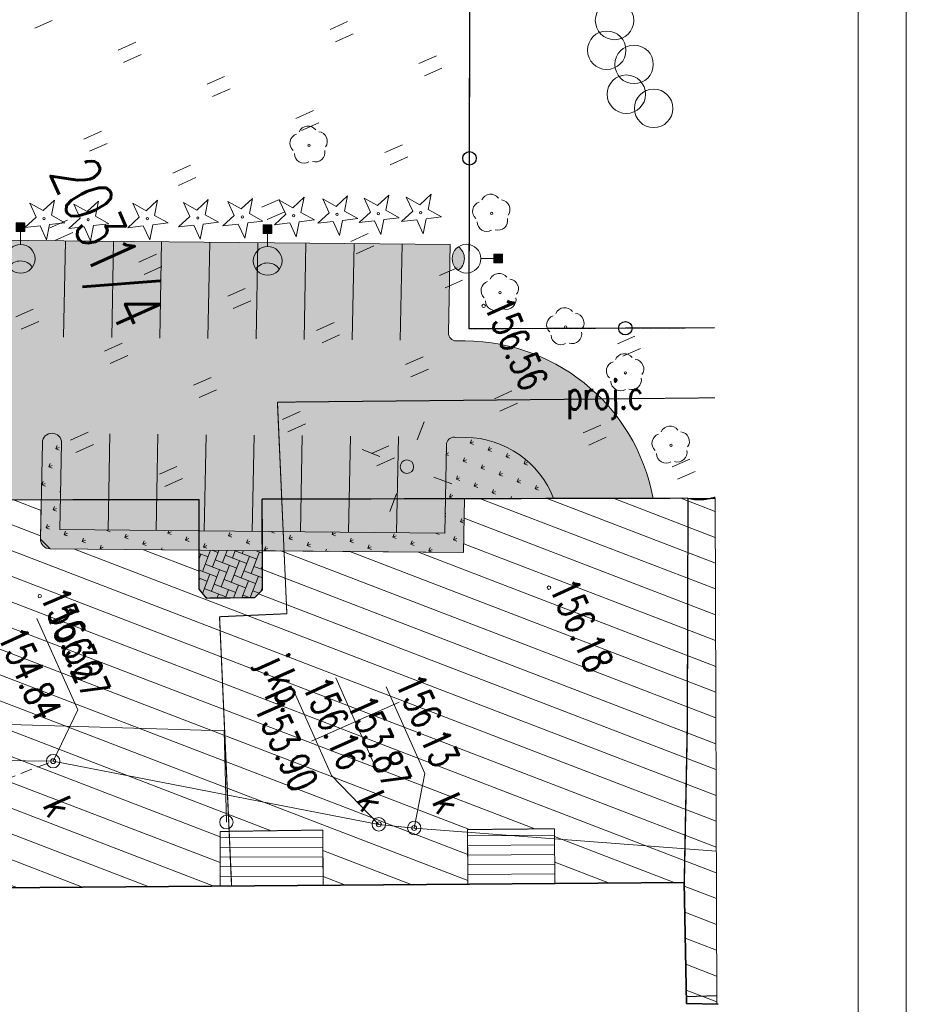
# Model space of a CAD drawing. Header units: metres. Extents: x 8472212 to 8494180, y 5728195 to 5779639.
# Tile 105 of 106: x 8485849 to 8490458, y 5765903 to 5771018. Entities that reach past the tile are written whole.
import ezdxf
from ezdxf.enums import TextEntityAlignment as Align

# ---------------------------------------------------------------- set-up
doc = ezdxf.new("R2010")
doc.units = ezdxf.units.M
doc.header["$MEASUREMENT"] = 0
for name, pattern in [('1', [0]), ('2_BUBS05', [2.0999999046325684, 1.399999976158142, -0.6999999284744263]), ('2_KTJZ01', [4, 3, -1]), ('2_KTKR01', [0]), ('2_KTPL01', [4, 3, -1]), ('2_PTTU', [2.0999999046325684, 1.399999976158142, -0.6999999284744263]), ('3_1', [0]), ('3_EGBB01', [0]), ('3_EGBS10', [0]), ('3_EGBS10G', [0]), ('4_1', [0]), ('4_SUPC_01', [0]), ('4_SUPC_P_01', [3, 2, -1]), ('4_SUPK_01', [0]), ('UKRYTE2', [0.1875, 0.125, -0.0625])]:
    doc.linetypes.add(name, pattern=pattern)
doc.layers.get('0').update_dxf_attribs({"color": 250, "linetype": 'CONTINUOUS'})
for name, color, linetype, lineweight in [('!opisy', 255, 'CONTINUOUS', 9), ('0A_MJ_tabelka', 252, 'CONTINUOUS', 5), ('0A_NIEwidoczne', 222, 'CONTINUOUS', 0), ('BUBS_L_4', 7, '2_BUBS05', 18), ('EGBB_L_1', 7, '3_EGBB01', 35), ('EGBE_L_3', 7, '3_EGBS10', 18), ('KRZYZE_L_0', 7, '1', 18), ('KTJZ_E_T_0', 7, 'CONTINUOUS', 15), ('KTJZ_L_0', 7, '2_KTJZ01', 18), ('KTKR_L_0', 7, '2_KTKR01', 25), ('KTOK_L_4', 7, 'CONTINUOUS', 25), ('KTPL_L_0', 7, '2_KTPL01', 18), ('Numery_dzialek', 7, 'CONTINUOUS', 18), ('OBOP_T_1', 3, 'CONTINUOUS', 18), ('PTTU_L_2', 7, '2_PTTU', 18), ('RTPW_T_1', 7, 'CONTINUOUS', 15), ('SUPC_L_1', 200, '4_SUPC_01', 18), ('SUPK_L_0', 34, '4_SUPK_01', 18), ('SUPP_E_T_1', 200, 'CONTINUOUS', 15), ('SUPP_L_1', 7, '4_SUPC_P_01', 18), ('SUTK_T_0', 7, 'CONTINUOUS', 18), ('SUUK_E_T_9', 34, 'CONTINUOUS', 15)]:
    doc.layers.add(name, color=color, linetype=linetype, lineweight=lineweight)
for name, color, linetype, lineweight, true_color in [('!slupy oswietleniowe', 20, 'CONTINUOUS', 15, 0xff2e2e), ('000 krawęznikwysoki', 5, 'CONTINUOUS', 9, 0x080cec), ('000 krawężnikwpuszczony', 4, 'CONTINUOUS', 9, 0x09f3f4), ('000 NAWIERZCHNIA ISTNIEJĄCA', 40, 'CONTINUOUS', 9, 0xffda14), ('000 PZT DROGI NOWA NAWIERZCHNIA Z KOSTKI', 26, 'CONTINUOUS', 9, 0x8a2200), ('000 PZT TERENY ZIELONE PLANOWANE TRAWNIKI', 106, 'CONTINUOUS', 9, 0x008a22), ('000 PZT TRASA PRZYŁACZA SANIT', 16, 'UKRYTE2', 20, 0x67000d)]:
    doc.layers.add(name, color=color, linetype=linetype, lineweight=lineweight, true_color=true_color)
doc.styles.get("Standard").update_dxf_attribs({"font": 'Simplex.SHX', "width": 0.75})
pattern_1 = [(339, (-196420.7576033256, 11198758.33080201), (51.67793504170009, 23.00849907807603), [119.9999999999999, -39.99999999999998]), (68.99999999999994, (-196383.4143862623, 11198743.99608403), (51.67793504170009, 23.00849907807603), [120, -40])]

# ---------------------------------------------------------------- blocks, each defined once
blk = doc.blocks.new('asdawqddasdasd')
at = {"color": 252, "linetype": 'Continuous', "true_color": 0x939592}
for p, q in [((8439126.832972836, 5733328.054935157), (8439101.165022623, 5733403.838724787)), ((8439101.165022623, 5733403.838724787), (8439166.474955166, 5733357.616413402)), ((8439166.474955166, 5733357.616413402), (8439230.611495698, 5733405.445471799)), ((8439230.611495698, 5733405.445471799), (8439206.8369735, 5733329.048318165)), ((8439062.689765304, 5733280.22587676), (8439126.832972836, 5733328.054935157)), ((8439206.8369735, 5733329.048318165), (8439272.146906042, 5733282.826006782)), ((8439142.693765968, 5733281.219259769), (8439062.689765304, 5733280.22587676)), ((8439168.361716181, 5733205.43547014), (8439142.693765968, 5733281.219259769)), ((8439192.142905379, 5733281.832623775), (8439168.361716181, 5733205.43547014)), ((8439272.146906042, 5733282.826006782), (8439192.142905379, 5733281.832623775)), ((8439041.359836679, 5733125.618559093), (8439015.691886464, 5733201.402348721)), ((8439015.691886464, 5733201.402348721), (8439081.00181901, 5733155.180037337)), ((8439081.00181901, 5733155.180037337), (8439145.138359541, 5733203.009095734)), ((8439145.138359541, 5733203.009095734), (8439121.363837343, 5733126.6119421)), ((8438977.216629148, 5733077.789500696), (8439041.359836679, 5733125.618559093)), ((8439121.363837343, 5733126.6119421), (8439186.673769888, 5733080.389630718)), ((8439057.220629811, 5733078.782883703), (8438977.216629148, 5733077.789500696)), ((8439082.888580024, 5733002.999094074), (8439057.220629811, 5733078.782883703)), ((8439106.669769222, 5733079.396247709), (8439082.888580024, 5733002.999094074)), ((8439186.673769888, 5733080.389630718), (8439106.669769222, 5733079.396247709)), ((8438958.135992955, 5732927.680769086), (8438932.468042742, 5733003.464558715)), ((8438932.468042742, 5733003.464558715), (8438997.777975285, 5732957.242247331)), ((8438997.777975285, 5732957.242247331), (8439061.914515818, 5733005.071305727)), ((8439061.914515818, 5733005.071305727), (8439038.13999362, 5732928.674152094)), ((8438893.992785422, 5732879.85171069), (8438958.135992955, 5732927.680769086)), ((8439038.13999362, 5732928.674152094), (8439103.449926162, 5732882.451840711)), ((8440237.040000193, 5732819.789999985), (8440166.330000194, 5732890.499999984)), ((8440449.180000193, 5732819.789999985), (8440519.890000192, 5732890.499999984)), ((8438973.99678609, 5732880.845093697), (8438893.992785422, 5732879.85171069)), ((8438999.6647363, 5732805.061304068), (8438973.99678609, 5732880.845093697)), ((8439023.445925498, 5732881.458457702), (8438999.6647363, 5732805.061304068)), ((8439103.449926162, 5732882.451840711), (8439023.445925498, 5732881.458457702)), ((8438872.66285665, 5732718.496513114), (8438846.994906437, 5732794.280302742)), ((8438846.994906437, 5732794.280302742), (8438912.30483898, 5732748.057991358)), ((8438912.30483898, 5732748.057991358), (8438976.441379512, 5732795.887049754)), ((8438976.441379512, 5732795.887049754), (8438952.666857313, 5732719.489896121)), ((8438808.519649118, 5732670.667454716), (8438872.66285665, 5732718.496513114)), ((8438952.666857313, 5732719.489896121), (8439017.976789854, 5732673.267584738)), ((8438888.52364978, 5732671.660837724), (8438808.519649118, 5732670.667454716)), ((8438914.191599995, 5732595.877048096), (8438888.52364978, 5732671.660837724)), ((8438937.972789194, 5732672.27420173), (8438914.191599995, 5732595.877048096)), ((8439017.976789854, 5732673.267584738), (8438937.972789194, 5732672.27420173)), ((8440237.040000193, 5732607.649999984), (8440166.330000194, 5732536.939999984)), ((8440449.180000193, 5732607.649999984), (8440519.890000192, 5732536.939999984)), ((8438769.285346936, 5732471.794049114), (8438743.617396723, 5732547.577838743)), ((8438743.617396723, 5732547.577838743), (8438808.927329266, 5732501.355527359)), ((8438808.927329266, 5732501.355527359), (8438873.063869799, 5732549.184585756)), ((8438873.063869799, 5732549.184585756), (8438849.2893476, 5732472.787432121)), ((8438705.142139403, 5732423.964990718), (8438769.285346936, 5732471.794049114)), ((8438785.14614007, 5732424.958373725), (8438705.142139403, 5732423.964990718)), ((8438810.814090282, 5732349.174584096), (8438785.14614007, 5732424.958373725)), ((8438834.595279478, 5732425.571737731), (8438810.814090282, 5732349.174584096)), ((8438914.599280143, 5732426.565120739), (8438834.595279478, 5732425.571737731)), ((8438849.2893476, 5732472.787432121), (8438914.599280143, 5732426.565120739)), ((8438680.933114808, 5732258.74100995), (8438655.265164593, 5732334.52479958)), ((8438655.265164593, 5732334.52479958), (8438720.575097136, 5732288.302488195)), ((8438720.575097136, 5732288.302488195), (8438784.711637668, 5732336.131546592)), ((8438784.711637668, 5732336.131546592), (8438760.937115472, 5732259.734392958)), ((8438616.789907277, 5732210.911951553), (8438680.933114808, 5732258.74100995)), ((8438760.937115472, 5732259.734392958), (8438826.247048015, 5732213.512081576)), ((8438696.79390794, 5732211.905334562), (8438616.789907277, 5732210.911951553)), ((8438722.461858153, 5732136.121544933), (8438696.79390794, 5732211.905334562)), ((8438746.243047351, 5732212.518698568), (8438722.461858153, 5732136.121544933)), ((8438826.247048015, 5732213.512081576), (8438746.243047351, 5732212.518698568)), ((8438577.285690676, 5732016.897019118), (8438551.617740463, 5732092.680808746)), ((8438551.617740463, 5732092.680808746), (8438616.927673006, 5732046.458497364)), ((8438616.927673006, 5732046.458497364), (8438681.064213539, 5732094.28755576)), ((8438681.064213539, 5732094.28755576), (8438657.28969134, 5732017.890402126)), ((8438513.142483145, 5731969.067960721), (8438577.285690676, 5732016.897019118)), ((8438657.28969134, 5732017.890402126), (8438722.599623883, 5731971.668090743)), ((8438593.146483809, 5731970.061343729), (8438513.142483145, 5731969.067960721)), ((8438618.814434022, 5731894.277554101), (8438593.146483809, 5731970.061343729)), ((8438642.59562322, 5731970.674707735), (8438618.814434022, 5731894.277554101)), ((8438722.599623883, 5731971.668090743), (8438642.59562322, 5731970.674707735)), ((8438456.363694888, 5731734.745696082), (8438430.695744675, 5731810.529485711)), ((8438430.695744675, 5731810.529485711), (8438496.00567722, 5731764.307174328)), ((8438496.00567722, 5731764.307174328), (8438560.14221775, 5731812.136232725)), ((8438560.14221775, 5731812.136232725), (8438536.367695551, 5731735.739079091)), ((8438392.220487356, 5731686.916637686), (8438456.363694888, 5731734.745696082)), ((8438536.367695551, 5731735.739079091), (8438601.677628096, 5731689.516767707)), ((8438472.22448802, 5731687.910020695), (8438392.220487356, 5731686.916637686)), ((8438497.892438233, 5731612.126231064), (8438472.22448802, 5731687.910020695)), ((8438521.67362743, 5731688.523384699), (8438497.892438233, 5731612.126231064)), ((8438601.677628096, 5731689.516767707), (8438521.67362743, 5731688.523384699)), ((8438358.474460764, 5731527.450847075), (8438332.806510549, 5731603.234636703)), ((8438332.806510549, 5731603.234636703), (8438398.116443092, 5731557.012325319)), ((8438398.116443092, 5731557.012325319), (8438462.252983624, 5731604.841383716)), ((8438462.252983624, 5731604.841383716), (8438438.478461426, 5731528.444230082)), ((8438294.33125323, 5731479.621788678), (8438358.474460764, 5731527.450847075)), ((8438438.478461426, 5731528.444230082), (8438503.788393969, 5731482.2219187)), ((8438374.335253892, 5731480.615171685), (8438294.33125323, 5731479.621788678)), ((8438400.003204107, 5731404.831382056), (8438374.335253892, 5731480.615171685)), ((8438423.784393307, 5731481.228535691), (8438400.003204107, 5731404.831382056)), ((8438503.788393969, 5731482.2219187), (8438423.784393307, 5731481.228535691))]:
    blk.add_line(p, q, dxfattribs=at)
for centre, radius in [((8438664.064546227, 5734642.486666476), 100), ((8438914.064546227, 5734642.486666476), 100), ((8439164.064546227, 5734642.486666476), 100), ((8438789.064546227, 5734542.486666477), 100), ((8439039.064546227, 5734542.486666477), 100), ((8439742.110000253, 5733417.719999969), 9), ((8439166.994981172, 5733315.554310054), 6.0003000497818), ((8441217.110000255, 5733132.720000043), 9.00000000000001), ((8439081.521845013, 5733113.117933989), 6.0003000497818), ((8438610.110000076, 5732927.720000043), 6.0003000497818), ((8438998.29800129, 5732915.180143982), 6.0003000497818), ((8440343.110000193, 5732713.719999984), 35), ((8438912.824864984, 5732705.99588801), 6.0003000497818), ((8438809.44735527, 5732459.29342401), 6.0003000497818), ((8438721.095123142, 5732246.240384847), 6.0003000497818), ((8442073.071381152, 5731984.953906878), 34.99999940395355), ((8438617.44769901, 5732004.396394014), 6.0003000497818), ((8442073.071371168, 5731984.953912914), 12.5), ((8441980.978910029, 5731824.793087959), 34.99999940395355), ((8441980.978910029, 5731824.793079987), 12.5), ((8438496.525703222, 5731722.245070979), 6.0003000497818), ((8438398.636469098, 5731514.950221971), 6.0003000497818), ((8441648.075729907, 5731105.630297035), 34.99999940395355), ((8440181.110000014, 5730696.720000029), 9.00000000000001), ((8440992.326196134, 5730411.954445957), 34.99999940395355), ((8440992.326203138, 5730411.954453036), 12.5)]:
    blk.add_circle(centre, radius, dxfattribs=at)
for centre, radius, start, end in [((8438562.553154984, 5732943.173092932), 50.00250041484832, 102.1444654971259, 221.8600234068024), ((8438610.110000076, 5732977.730010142), 50.00250041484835, 30.14012428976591, 149.8598757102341), ((8438657.666845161, 5732943.173092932), 50.00250041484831, 318.1399765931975, 77.85553450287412), ((8438580.721309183, 5732887.266842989), 50.00250041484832, 174.1481822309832, 293.85422842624), ((8438639.498690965, 5732887.266842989), 50.00250041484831, 246.14577157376, 5.851817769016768)]:
    blk.add_arc(centre, radius, start, end, dxfattribs=at)
at = {"layer": 'BUBS_L_4', "color": 252, "linetype": '2_BUBS05', "true_color": 0x939592, "transparency": 33554559}
for p, q in [((8440334.71014344, 5734468.194523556), (8439820.109999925, 5733300.720000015)), ((8439820.109999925, 5733300.720000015), (8437395.109999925, 5734386.720000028))]:
    blk.add_line(p, q, dxfattribs=at)
at = {"layer": 'EGBB_L_1', "color": 252, "linetype": '3_EGBB01', "true_color": 0x939592, "transparency": 33554559}
for p, q in [((8442901.36345312, 5733151.566247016), (8441452.240100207, 5729825.949124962)), ((8443480.995363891, 5732908.007560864), (8442901.36345312, 5733151.566247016)), ((8443552.639325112, 5733056.295667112), (8443480.995363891, 5732908.007560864))]:
    blk.add_line(p, q, dxfattribs=at)
at = {"layer": 'EGBE_L_3', "color": 252, "linetype": '3_EGBS10', "true_color": 0x939592, "transparency": 33554559}
for p, q in [((8442193.156067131, 5732234.875114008), (8442373.024174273, 5732649.35379517)), ((8442373.024174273, 5732649.35379517), (8442633.13766718, 5732536.010458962)), ((8442633.13766718, 5732536.010458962), (8442452.648322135, 5732121.802479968)), ((8441889.100763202, 5731546.171080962), (8441678.889687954, 5731055.678572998)), ((8442151.917305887, 5731431.649903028), (8441889.100763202, 5731546.171080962)), ((8441938.123410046, 5730941.010761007), (8442151.917305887, 5731431.649903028))]:
    blk.add_line(p, q, dxfattribs=at)
at = {"layer": 'EGBE_L_3', "color": 252, "linetype": '3_1', "true_color": 0x939592, "transparency": 33554559}
for p, q in [((8442223.461594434, 5732221.669610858), (8442403.950939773, 5732635.877589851)), ((8442269.298940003, 5732201.696184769), (8442449.788285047, 5732615.904163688)), ((8442315.136285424, 5732181.722758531), (8442495.625630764, 5732595.930737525)), ((8442360.973630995, 5732161.749332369), (8442541.462976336, 5732575.957311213)), ((8442406.810976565, 5732141.77590628), (8442587.300321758, 5732555.983885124)), ((8442452.648322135, 5732121.802479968), (8442452.648322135, 5732121.802479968)), ((8441709.49177578, 5731042.14223829), (8441925.437076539, 5731530.337688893)), ((8441755.218102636, 5731021.915942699), (8441971.27512157, 5731510.363957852)), ((8441800.944429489, 5731001.689647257), (8442017.113166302, 5731490.390227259)), ((8441846.670756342, 5730981.46335204), (8442062.951210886, 5731470.416496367)), ((8441892.397083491, 5730961.237056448), (8442108.78925562, 5731450.442765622)), ((8441938.123410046, 5730941.010761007), (8441938.123410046, 5730941.010761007))]:
    blk.add_line(p, q, dxfattribs=at)
at = {"layer": 'EGBE_L_3', "color": 252, "linetype": '3_EGBS10G', "true_color": 0x939592, "transparency": 33554559}
for p, q in [((8442452.648322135, 5732121.802479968), (8442193.156067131, 5732234.875114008)), ((8441678.889687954, 5731055.678572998), (8441938.123410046, 5730941.010761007))]:
    blk.add_line(p, q, dxfattribs=at)
at = {"layer": 'KRZYZE_L_0', "color": 252, "linetype": '1', "true_color": 0x939592, "transparency": 33554559}
for p, q in [((8441444.110000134, 5731679.719999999), (8441444.110000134, 5732179.719999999)), ((8441194.110000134, 5731929.719999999), (8441694.110000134, 5731929.719999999))]:
    blk.add_line(p, q, dxfattribs=at)
at = {"layer": 'KTJZ_L_0', "color": 252, "linetype": '2_KTJZ01', "true_color": 0x939592, "transparency": 33554559}
for p, q in [((8441087.109999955, 5733981.719999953), (8440191.602264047, 5731958.24523595)), ((8441087.109999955, 5733981.719999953), (8442167.11000025, 5733495.720000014)), ((8442167.11000025, 5733495.720000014), (8442901.36345312, 5733151.566247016)), ((8442901.36345312, 5733151.566247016), (8442633.13766718, 5732536.010458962)), ((8442373.024174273, 5732649.35379517), (8442193.156067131, 5732234.875114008)), ((8442633.13766718, 5732536.010458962), (8442373.024174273, 5732649.35379517)), ((8442193.156067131, 5732234.875114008), (8442452.648322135, 5732121.802479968)), ((8442452.648322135, 5732121.802479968), (8442151.917305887, 5731431.649903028)), ((8440622.110000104, 5731767.719999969), (8440191.602264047, 5731958.24523595)), ((8440642.110000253, 5731714.719999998), (8440622.110000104, 5731767.719999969)), ((8440542.110000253, 5731483.719999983), (8440642.110000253, 5731714.719999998)), ((8439261.110000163, 5729855.719999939), (8440058.468861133, 5731657.419156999)), ((8440487.109999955, 5731467.719999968), (8440058.468861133, 5731657.419156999)), ((8441889.100763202, 5731546.171080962), (8441678.889687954, 5731055.678572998)), ((8442151.917305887, 5731431.649903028), (8441889.100763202, 5731546.171080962)), ((8440487.109999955, 5731467.719999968), (8440542.110000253, 5731483.719999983)), ((8441678.889687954, 5731055.678572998), (8441938.123410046, 5730941.010761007)), ((8441938.123410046, 5730941.010761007), (8441452.240100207, 5729825.949124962))]:
    blk.add_line(p, q, dxfattribs=at)
at = {"layer": 'KTKR_L_0', "color": 252, "linetype": '2_KTKR01', "true_color": 0x939592, "transparency": 33554559}
for p, q in [((8441134.110000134, 5734086.720000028), (8441144.321891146, 5734110.739397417)), ((8441087.109999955, 5733981.719999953), (8440191.602264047, 5731958.24523595)), ((8441087.109999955, 5733981.719999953), (8442167.11000025, 5733495.720000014)), ((8442167.11000025, 5733495.720000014), (8442901.36345312, 5733151.566247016)), ((8443508.901678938, 5733066.743718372), (8443449.235533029, 5732921.352898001)), ((8440622.110000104, 5731767.719999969), (8440191.602264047, 5731958.24523595)), ((8440642.110000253, 5731714.719999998), (8440622.110000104, 5731767.719999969)), ((8440542.110000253, 5731483.719999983), (8440642.110000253, 5731714.719999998)), ((8439261.110000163, 5729855.719999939), (8440058.468861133, 5731657.419156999)), ((8440487.109999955, 5731467.719999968), (8440058.468861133, 5731657.419156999)), ((8440487.109999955, 5731467.719999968), (8440542.110000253, 5731483.719999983))]:
    blk.add_line(p, q, dxfattribs=at)
for centre, radius, start, end in [((8440148.81186515, 5734278.986360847), 1003.881849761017, 348.9583278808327, 350.4904978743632), ((8437396.283856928, 5735696.823131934), 4069.861959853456, 335.0760103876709, 336.6955925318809)]:
    blk.add_arc(centre, radius, start, end, dxfattribs=at)
at = {"layer": 'KTOK_L_4', "color": 252, "true_color": 0x939592, "transparency": 33554559}
for p, q in [((8440334.71014342, 5734468.194523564), (8440147.610000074, 5734043.720000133)), ((8439011.776666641, 5733662.719999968), (8438203.44333336, 5734024.719999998)), ((8440147.610000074, 5734043.720000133), (8439820.109999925, 5733300.720000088)), ((8439820.109999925, 5733300.720000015), (8439011.776666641, 5733662.719999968))]:
    blk.add_line(p, q, dxfattribs=at)
for centre in [(8440147.610000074, 5734043.720000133), (8439011.776666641, 5733662.719999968)]:
    blk.add_circle(centre, 34.99999999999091, dxfattribs=at)
at = {"layer": 'KTPL_L_0', "color": 252, "linetype": '2_KTPL01', "true_color": 0x939592, "transparency": 33554559}
blk.add_line((8441134.110000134, 5734086.720000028), (8441144.321891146, 5734110.739397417), dxfattribs=at)
blk.add_arc((8440148.811874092, 5734278.986360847), 1003.881840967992, 348.9583277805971, 350.4904977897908, dxfattribs=at)
at = {"layer": 'PTTU_L_2', "color": 252, "linetype": '2_PTTU', "true_color": 0x939592, "transparency": 33554559}
for p, q in [((8439820.109999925, 5733300.720000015), (8440334.71014344, 5734468.194523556)), ((8437395.109999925, 5734386.720000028), (8439820.109999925, 5733300.720000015))]:
    blk.add_line(p, q, dxfattribs=at)
at = {"layer": 'PTTU_L_2', "color": 252, "linetype": 'Continuous', "true_color": 0x939592}
for p, q in [((8440205.110000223, 5733972.719999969), (8440205.110000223, 5734072.71999997)), ((8440275.110000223, 5733972.719999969), (8440275.110000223, 5734072.71999997)), ((8440905.110000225, 5733972.719999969), (8440905.110000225, 5734072.71999997)), ((8440975.110000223, 5733972.719999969), (8440975.110000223, 5734072.71999997)), ((8438455.110000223, 5733622.719999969), (8438455.110000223, 5733722.719999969)), ((8438525.110000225, 5733622.719999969), (8438525.110000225, 5733722.719999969)), ((8440555.110000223, 5733622.719999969), (8440555.110000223, 5733722.719999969)), ((8440625.110000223, 5733622.719999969), (8440625.110000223, 5733722.719999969)), ((8438105.110000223, 5733272.719999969), (8438105.110000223, 5733372.719999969)), ((8438175.110000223, 5733272.719999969), (8438175.110000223, 5733372.719999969)), ((8438805.110000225, 5733272.719999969), (8438805.110000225, 5733372.719999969)), ((8438875.110000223, 5733272.719999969), (8438875.110000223, 5733372.719999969)), ((8439505.110000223, 5733272.719999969), (8439505.110000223, 5733372.719999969)), ((8439575.110000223, 5733272.719999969), (8439575.110000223, 5733372.719999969)), ((8440205.110000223, 5733272.719999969), (8440205.110000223, 5733372.719999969)), ((8440275.110000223, 5733272.719999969), (8440275.110000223, 5733372.719999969)), ((8438455.110000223, 5732922.719999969), (8438455.110000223, 5733022.719999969)), ((8438525.110000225, 5732922.719999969), (8438525.110000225, 5733022.719999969)), ((8439155.110000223, 5732922.719999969), (8439155.110000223, 5733022.719999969)), ((8439225.110000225, 5732922.719999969), (8439225.110000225, 5733022.719999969)), ((8439855.110000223, 5732922.719999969), (8439855.110000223, 5733022.719999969)), ((8439925.110000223, 5732922.719999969), (8439925.110000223, 5733022.719999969)), ((8438105.110000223, 5732572.719999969), (8438105.110000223, 5732672.719999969)), ((8438175.110000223, 5732572.719999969), (8438175.110000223, 5732672.719999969)), ((8438805.110000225, 5732572.719999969), (8438805.110000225, 5732672.719999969)), ((8438875.110000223, 5732572.719999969), (8438875.110000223, 5732672.719999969)), ((8439505.110000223, 5732572.719999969), (8439505.110000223, 5732672.719999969)), ((8439575.110000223, 5732572.719999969), (8439575.110000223, 5732672.719999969)), ((8440205.110000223, 5732572.719999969), (8440205.110000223, 5732672.719999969)), ((8440275.110000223, 5732572.719999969), (8440275.110000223, 5732672.719999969)), ((8437755.110000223, 5732222.719999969), (8437755.110000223, 5732322.719999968)), ((8437825.110000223, 5732222.719999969), (8437825.110000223, 5732322.719999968)), ((8438455.110000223, 5732222.719999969), (8438455.110000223, 5732322.719999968)), ((8438525.110000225, 5732222.719999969), (8438525.110000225, 5732322.719999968)), ((8439155.110000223, 5732222.719999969), (8439155.110000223, 5732322.719999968)), ((8439225.110000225, 5732222.719999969), (8439225.110000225, 5732322.719999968)), ((8439855.110000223, 5732222.719999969), (8439855.110000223, 5732322.719999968)), ((8439925.110000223, 5732222.719999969), (8439925.110000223, 5732322.719999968)), ((8437475.110000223, 5731872.719999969), (8437475.110000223, 5731972.719999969)), ((8438105.110000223, 5731872.719999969), (8438105.110000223, 5731972.719999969)), ((8438175.110000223, 5731872.719999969), (8438175.110000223, 5731972.719999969)), ((8438805.110000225, 5731872.719999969), (8438805.110000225, 5731972.719999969)), ((8438875.110000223, 5731872.719999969), (8438875.110000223, 5731972.719999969)), ((8439505.110000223, 5731872.719999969), (8439505.110000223, 5731972.719999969)), ((8439575.110000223, 5731872.719999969), (8439575.110000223, 5731972.719999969)), ((8438455.110000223, 5731522.719999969), (8438455.110000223, 5731622.719999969)), ((8438525.110000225, 5731522.719999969), (8438525.110000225, 5731622.719999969)), ((8439155.110000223, 5731522.719999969), (8439155.110000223, 5731622.719999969)), ((8439225.110000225, 5731522.719999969), (8439225.110000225, 5731622.719999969)), ((8439855.110000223, 5731522.719999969), (8439855.110000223, 5731622.719999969)), ((8439925.110000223, 5731522.719999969), (8439925.110000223, 5731622.719999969)), ((8438805.110000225, 5731172.719999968), (8438805.110000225, 5731272.719999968)), ((8438875.110000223, 5731172.719999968), (8438875.110000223, 5731272.719999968)), ((8439505.110000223, 5731172.719999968), (8439505.110000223, 5731272.719999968)), ((8439575.110000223, 5731172.719999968), (8439575.110000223, 5731272.719999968))]:
    blk.add_line(p, q, dxfattribs=at)
at = {"layer": 'PTTU_L_2', "color": 252, "linetype": '2_KTJZ01', "true_color": 0x939592, "transparency": 33554559}
for p, q in [((8441087.109999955, 5733981.719999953), (8440191.602264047, 5731958.24523595)), ((8440622.110000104, 5731767.719999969), (8440191.602264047, 5731958.24523595)), ((8440642.110000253, 5731714.719999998), (8440622.110000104, 5731767.719999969)), ((8440542.110000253, 5731483.719999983), (8440642.110000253, 5731714.719999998)), ((8439261.110000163, 5729855.719999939), (8440058.468861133, 5731657.419156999)), ((8440487.109999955, 5731467.719999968), (8440058.468861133, 5731657.419156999)), ((8440487.109999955, 5731467.719999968), (8440542.110000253, 5731483.719999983))]:
    blk.add_line(p, q, dxfattribs=at)
for centre, radius, start, end in [((8440148.811874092, 5734278.986360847), 1003.881840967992, 348.9583277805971, 350.4904977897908), ((8440938.143898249, 5734111.419112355), 197.5164785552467, 318.9551515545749, 352.8164513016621)]:
    blk.add_arc(centre, radius, start, end, dxfattribs=at)
at = {"layer": 'SUPC_L_1', "color": 252, "linetype": '4_SUPC_01', "true_color": 0x939592, "transparency": 33554559}
for p, q in [((8439240.97610116, 5727188.326917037), (8441209.656869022, 5731288.173103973)), ((8441209.656869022, 5731288.173103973), (8441648.075729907, 5731105.630297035))]:
    blk.add_line(p, q, dxfattribs=at)
at = {"layer": 'SUPC_L_1', "color": 252, "linetype": '4_1', "true_color": 0x939592, "transparency": 33554559}
for p, q in [((8441209.656869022, 5731288.173103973), (8439240.97610116, 5727188.326917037)), ((8441648.075729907, 5731105.630297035), (8441209.656869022, 5731288.173103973))]:
    blk.add_line(p, q, dxfattribs=at)
at = {"layer": 'SUPK_L_0', "color": 252, "linetype": '4_SUPK_01', "true_color": 0x939592, "transparency": 33554559}
for p, q in [((8442821.46628236, 5733370.256244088), (8442073.071381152, 5731984.953906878)), ((8442073.071381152, 5731984.953906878), (8441980.978910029, 5731824.793087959)), ((8441980.978910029, 5731824.793087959), (8440992.326196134, 5730411.954445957)), ((8440992.326196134, 5730411.954445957), (8440492.564381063, 5729321.959973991))]:
    blk.add_line(p, q, dxfattribs=at)
at = {"layer": 'SUPK_L_0', "color": 252, "linetype": '4_1', "true_color": 0x939592, "transparency": 33554559}
for p, q in [((8442821.46628236, 5733370.256244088), (8442073.071381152, 5731984.953906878)), ((8442073.071381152, 5731984.953906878), (8441980.978910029, 5731824.793087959)), ((8441980.978910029, 5731824.793087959), (8440992.326196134, 5730411.954445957)), ((8440992.326196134, 5730411.954445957), (8440492.564381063, 5729321.959973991))]:
    blk.add_line(p, q, dxfattribs=at)
at = {"layer": 'SUPP_L_1', "color": 252, "linetype": '4_SUPC_P_01', "true_color": 0x939592, "transparency": 33554559}
for p, q in [((8439762.890137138, 5732235.047234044), (8440667.112471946, 5734321.434157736)), ((8440786.820401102, 5731833.093488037), (8439762.890137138, 5732235.047234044)), ((8440658.92602712, 5731507.297494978), (8440786.820401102, 5731833.093488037)), ((8441962.109999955, 5730995.720000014), (8440658.92602712, 5731507.297494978))]:
    blk.add_line(p, q, dxfattribs=at)
at = {"layer": 'SUPP_L_1', "color": 252, "linetype": '4_1', "true_color": 0x939592, "transparency": 33554559}
for p, q in [((8439762.890137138, 5732235.047234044), (8440667.112471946, 5734321.434157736)), ((8440786.820401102, 5731833.093488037), (8439762.890137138, 5732235.047234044)), ((8440658.92602712, 5731507.297494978), (8440786.820401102, 5731833.093488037)), ((8441962.109999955, 5730995.720000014), (8440658.92602712, 5731507.297494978))]:
    blk.add_line(p, q, dxfattribs=at)
at = {"layer": 'SUTK_T_0', "color": 252, "linetype": 'Continuous', "true_color": 0x939592, "transparency": 33554559}
for p, q in [((8441343.514471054, 5732151.100559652), (8441837.510290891, 5732150.324592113)), ((8442073.071373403, 5731984.953908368), (8441837.510290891, 5732150.324592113)), ((8441980.978909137, 5731824.793084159), (8441648.79704997, 5731702.953370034)), ((8441160.229152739, 5731702.953370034), (8441648.79704997, 5731702.953370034)), ((8440280.297036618, 5730636.307963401), (8440801.434341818, 5730637.672127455)), ((8440992.326199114, 5730411.954453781), (8440801.434341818, 5730637.672127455))]:
    blk.add_line(p, q, dxfattribs=at)
at = {"layer": 'KTJZ_E_T_0', "color": 252, "true_color": 0x939592, "transparency": 33554559, "width": 0.7}
blk.add_text('j.kp.', height=150, rotation=0.3580831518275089, dxfattribs=at).set_placement((8441108.31045732, 5731655.973980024), align=Align.MIDDLE)
at = {"layer": 'Numery_dzialek', "color": 252, "true_color": 0x939592, "transparency": 33554559, "width": 0.7}
blk.add_text('2031/4', height=250, dxfattribs=at).set_placement((8438646.084494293, 5731743.770144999), align=Align.MIDDLE)
at = {"layer": 'RTPW_T_1', "color": 252, "true_color": 0x939592, "transparency": 33554559, "width": 0.7}
blk.add_text('156.56', height=150, dxfattribs=at).set_placement((8439742.110000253, 5733417.719999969))
for s, rotation, p in [('156.18', 359.9390865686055, (8441217.110000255, 5733132.720000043)), ('156.36', 359.4916216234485, (8440181.110000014, 5730696.720000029))]:
    blk.add_text(s, height=150, rotation=rotation, dxfattribs=at).set_placement(p)
at = {"layer": 'SUPP_E_T_1', "color": 252, "true_color": 0x939592, "transparency": 33554559, "width": 0.7}
blk.add_text('proj.c', height=150, rotation=66.56848896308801, dxfattribs=at).set_placement((8440439.73269105, 5733796.781997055), align=Align.MIDDLE)
at = {"layer": 'SUTK_T_0', "color": 252, "true_color": 0x939592, "transparency": 33554559, "width": 0.7}
for s, rotation, p in [('156.13', 359.9100000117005, (8441343.828630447, 5732351.100312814)), ('153.87', 359.9100000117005, (8441343.39666143, 5732076.100652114)), ('156.27', 0.1499809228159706, (8440279.773505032, 5730836.307278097)), ('154.84', 0.1499809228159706, (8440280.493360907, 5730561.308220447))]:
    blk.add_text(s, height=150, rotation=rotation, dxfattribs=at).set_placement(p, align=Align.TOP_LEFT)
for s, p in [('156.16', (8441160.229152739, 5731902.953370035)), ('153.90', (8441160.229152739, 5731627.953370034))]:
    blk.add_text(s, height=150, dxfattribs=at).set_placement(p, align=Align.TOP_LEFT)
at = {"layer": 'SUUK_E_T_9', "color": 252, "true_color": 0x939592, "transparency": 33554559, "width": 0.7}
for p in [(8441986.694298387, 5732273.084375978), (8441815.367543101, 5731919.009084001), (8441179.694422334, 5730418.013603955)]:
    blk.add_text('k', height=150, dxfattribs=at).set_placement(p, align=Align.TOP_LEFT)
blk = doc.blocks.new('2_OBOP02_01')
at = {"color": 92, "linetype": 'Continuous', "true_color": 0x0fbc0c}
blk.add_circle((-1.09139e-11, 0), 0.060003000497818, dxfattribs=at)
for centre, radius, start, end in [((-0.4755684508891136, 0.1545309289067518), 0.5000250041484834, 102.1444654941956, 221.8600234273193), ((-1.81899e-11, 0.5001001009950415), 0.5000250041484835, 30.14012429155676, 149.8598757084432), ((0.4755684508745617, 0.1545309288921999), 0.5000250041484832, 318.1399765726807, 77.85553450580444), ((-0.2938869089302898, -0.4045315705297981), 0.5000250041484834, 174.148182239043, 293.8542284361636), ((0.2938869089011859, -0.40453157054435), 0.5000250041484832, 246.1457715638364, 5.851817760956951)]:
    blk.add_arc(centre, radius, start, end, dxfattribs=at)
blk = doc.blocks.new('asdadasd')
at = {"layer": '!slupy oswietleniowe', "lineweight": 5}
for points in [[(6452674.724887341, 5720909.942920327), (6452669.198668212, 5720867.41918552), (6452626.439865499, 5720872.975953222), (6452631.9660846, 5720915.499688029)], [(6452629.658388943, 5720725.508015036), (6452646.485400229, 5720720.899151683), (6452661.299917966, 5720712.645434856), (6452673.69062528, 5720701.180872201), (6452682.961098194, 5720687.276748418), (6452669.696809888, 5720676.192487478), (6452654.288710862, 5720668.685669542), (6452637.604122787, 5720665.096740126), (6452620.590262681, 5720665.587985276), (6452604.215435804, 5720670.103448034), (6452589.411833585, 5720678.359876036), (6452577.020587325, 5720689.851936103), (6452567.73965034, 5720703.854415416), (6452580.966721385, 5720714.855540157), (6452596.366593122, 5720722.335065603), (6452613.060726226, 5720725.914999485), (6452621.595691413, 5720726.178612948)]]:
    blk.add_hatch(color=256, dxfattribs=at).paths.add_polyline_path(points, flags=0)
for p, q in [((6452632.098892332, 5720915.601949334), (6452669.065859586, 5720867.316927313)), ((6452647.752862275, 5720870.146440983), (6452639.264321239, 5720806.207449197))]:
    blk.add_line(p, q, dxfattribs=at)
at = {"layer": '!slupy oswietleniowe', "lineweight": 5, "flags": 128}
blk.add_lwpolyline([(6452674.724886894, 5720909.942921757), (6452631.966084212, 5720915.499689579), (6452626.439865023, 5720872.975954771), (6452669.198667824, 5720867.419187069), (6452674.724886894, 5720909.942921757), (6452626.439865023, 5720872.975954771)], dxfattribs=at)
at = {"layer": '!slupy oswietleniowe', "lineweight": 5}
blk.add_circle((6452631.128440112, 5720735.725466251), 70.95000000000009, dxfattribs=at)
blk.add_arc((6452619.530318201, 5720655.113857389), 71.11902314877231, 26.88751428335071, 136.7316439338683, dxfattribs=at)

msp = doc.modelspace()

# ---------------------------------------------------------------- hatches: boundary and pattern name
at = {"layer": '000 NAWIERZCHNIA ISTNIEJĄCA', "linetype": 'Continuous'}
h = msp.add_hatch(dxfattribs=at)
h.set_pattern_fill('ANSI31', color=256, scale=999.9999999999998, angle=-66.00000000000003)
h.set_pattern_definition([(339, (-196420.7576033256, 11198758.33080201), (44.7959936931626, 116.6975533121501), [])])
h.paths.add_polyline_path([(8489464.300611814, 5768531.653541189), (8489142.094442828, 5768531.038513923), (8488624.918454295, 5768529.885251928), (8488161.94027105, 5768528.852846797), (8488156.553640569, 5768249.051146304), (8487110.99043398, 5768258.754812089), (8487111.443172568, 5768055.725997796), (8487071.159996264, 5768015.898046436), (8486819.457331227, 5768013.296427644), (8486782.4700884, 5768057.033641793), (8486782.013457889, 5768261.807982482), (8486007.037829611, 5768269.000378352), (8485957.511112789, 5768319.960626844), (8485961.438155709, 5768523.945899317), (8484811.175686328, 5768521.380904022), (8484783.918702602, 5767105.551363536), (8485573.828425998, 5767107.346269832), (8485674.05539654, 5767007.573756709), (8485675.191540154, 5766507.575048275), (8486891.477579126, 5766517.234983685), (8486890.791984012, 5766800.696374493), (8487424.379733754, 5766808.160277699), (8487426.656550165, 5766521.485459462), (8488179.460625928, 5766527.464347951), (8488177.212608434, 5766810.513102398), (8488629.016674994, 5766814.779077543), (8488631.27007397, 5766531.052689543), (8489302.705523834, 5766536.385336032), (8489315.961130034, 5765907.800994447), (8489472.460786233, 5765902.918172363)])
at = {"layer": '000 PZT DROGI NOWA NAWIERZCHNIA Z KOSTKI', "linetype": 'Continuous', "transparency": 33554508}
h = msp.add_hatch(color=256, dxfattribs=at)
h.dxf.hatch_style = 1
edge = h.paths.add_edge_path()
edge.add_line((8481124.080313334, 5769189.107573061), (8481126.367753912, 5768689.110736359))
edge.add_line((8481126.367753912, 5768689.110736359), (8483995.44693976, 5768702.238584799))
edge.add_arc((8483999.1081313, 5767902.246962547), 799.9999999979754, -1.1004084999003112, 90.26221444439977, ccw=False)
edge.add_line((8484798.960591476, 5767886.883305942), (8484811.175686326, 5768521.380904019))
edge.add_line((8484811.175686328, 5768521.380904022), (8485961.438155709, 5768523.945899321))
edge.add_line((8485961.438155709, 5768523.945899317), (8485967.145249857, 5768820.393679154))
edge.add_arc((8486017.135984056, 5768819.431133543), 50.00000000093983, -1.1024954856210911, 178.8969358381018, ccw=False)
edge.add_line((8486067.126727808, 5768818.469084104), (8486058.464630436, 5768368.527402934))
edge.add_line((8486058.464630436, 5768368.527402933), (8488058.477877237, 5768349.965674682))
edge.add_line((8488058.477877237, 5768349.965674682), (8488067.332450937, 5768809.905294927))
edge.add_arc((8488107.325040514, 5768809.13537358), 39.99999999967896, 88.8971007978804, 178.8971007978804, ccw=False)
edge.add_line((8488108.094961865, 5768849.127963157), (8488174.541736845, 5768847.848756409))
edge.add_arc((8488161.761840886, 5768351.798881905), 496.2144735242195, 21.032037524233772, 88.5241964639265, ccw=False)
edge.add_line((8488624.918454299, 5768529.885251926), (8489142.094442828, 5768531.038513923))
edge.add_arc((8488157.851357, 5768348.635433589), 1001.002165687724, 10.49912241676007, 92.25907233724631)
edge.add_line((8488118.39381825, 5769348.859627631), (8488117.531558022, 5769348.880204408))
edge.add_arc((8488118.48583707, 5769388.868819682), 39.99999999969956, 178.8971007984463, 268.63296625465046, ccw=False)
edge.add_line((8488078.49324749, 5769389.63874103), (8488087.351362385, 5769849.76230415))
edge.add_line((8488087.351362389, 5769849.762304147), (8485337.333148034, 5769875.284680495))
edge.add_line((8485337.333148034, 5769875.284680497), (8485327.708652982, 5769375.352470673))
edge.add_line((8485327.70865298, 5769375.352470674), (8484607.70388413, 5769382.034692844))
edge.add_line((8484607.70388413, 5769382.034692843), (8484607.115472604, 5769351.470401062))
edge.add_arc((8484457.14326169, 5769354.357606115), 149.9999999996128, -89.73787878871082, -1.1028992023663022, ccw=False)
edge.add_line((8484457.829491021, 5769204.359175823), (8481124.08031334, 5769189.107572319))
edge = h.paths.add_edge_path()
edge.add_line((8481124.080056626, 5769189.107571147), (8481126.36775391, 5768689.110736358))
edge.add_line((8481126.367753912, 5768689.110736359), (8480739.813297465, 5768686.230180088))
edge.add_arc((8480731.946550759, 5768321.002329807), 365.3125625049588, 88.76608068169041, 159.1433398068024)
edge.add_line((8480390.571440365, 5768451.065015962), (8480388.512052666, 5769416.064587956))
edge.add_arc((8480719.310256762, 5769538.570918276), 352.753813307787, 200.3213817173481, 272.7260537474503)
edge.add_line((8480736.0874626, 5769186.21629837), (8481124.080313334, 5769189.107573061))
at = {"layer": '000 PZT DROGI NOWA NAWIERZCHNIA Z KOSTKI', "linetype": 'Continuous'}
h = msp.add_hatch(dxfattribs=at)
h.set_pattern_fill('AR-HBONE', color=256, scale=9.999999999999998, angle=-66.00000000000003)
h.set_pattern_definition(pattern_1)
edge = h.paths.add_edge_path()
edge.add_line((8481124.080313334, 5769189.107573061), (8481126.367753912, 5768689.110736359))
edge.add_line((8481126.367753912, 5768689.110736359), (8483995.44693976, 5768702.238584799))
edge.add_arc((8483999.1081313, 5767902.246962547), 799.9999999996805, -1.100408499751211, 90.26221444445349, ccw=False)
edge.add_line((8484798.960591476, 5767886.883305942), (8484811.175686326, 5768521.380904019))
edge.add_line((8484811.175686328, 5768521.380904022), (8485961.438155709, 5768523.945899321))
edge.add_line((8485961.438155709, 5768523.945899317), (8485967.145249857, 5768820.393679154))
edge.add_arc((8486017.135984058, 5768819.431133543), 50.0000000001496, -1.10249548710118, 178.8969358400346, ccw=False)
edge.add_line((8486067.126727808, 5768818.469084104), (8486058.464630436, 5768368.527402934))
edge.add_line((8486058.464630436, 5768368.527402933), (8488058.477877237, 5768349.965674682))
edge.add_line((8488058.477877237, 5768349.965674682), (8488067.332450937, 5768809.905294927))
edge.add_arc((8488107.325040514, 5768809.13537358), 39.99999999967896, 88.8971007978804, 178.8971007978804, ccw=False)
edge.add_line((8488108.094961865, 5768849.127963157), (8488174.541736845, 5768847.848756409))
edge.add_arc((8488161.761840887, 5768351.798881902), 496.2144735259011, 21.03203752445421, 88.52419646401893, ccw=False)
edge.add_line((8488624.918454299, 5768529.885251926), (8489142.094442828, 5768531.038513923))
edge.add_arc((8488157.851357, 5768348.635433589), 1001.002165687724, 10.49912241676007, 92.25907233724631)
edge.add_line((8488118.39381825, 5769348.859627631), (8488117.531558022, 5769348.880204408))
edge.add_arc((8488118.48583707, 5769388.868819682), 40.00000000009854, 178.8971007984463, 268.63296625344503, ccw=False)
edge.add_line((8488078.49324749, 5769389.63874103), (8488087.351362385, 5769849.76230415))
edge.add_line((8488087.351362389, 5769849.762304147), (8485337.333148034, 5769875.284680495))
edge.add_line((8485337.333148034, 5769875.284680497), (8485327.708652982, 5769375.352470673))
edge.add_line((8485327.70865298, 5769375.352470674), (8484607.70388413, 5769382.034692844))
edge.add_line((8484607.70388413, 5769382.034692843), (8484607.115472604, 5769351.470401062))
edge.add_arc((8484457.14326169, 5769354.357606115), 150.0000000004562, -89.73787878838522, -1.102899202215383, ccw=False)
edge.add_line((8484457.829491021, 5769204.359175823), (8481124.08031334, 5769189.107572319))
at = {"layer": '000 PZT DROGI NOWA NAWIERZCHNIA Z KOSTKI', "linetype": 'Continuous', "transparency": 33554508}
h = msp.add_hatch(color=256, dxfattribs=at)
h.dxf.hatch_style = 1
h.paths.add_polyline_path([(8487110.99043398, 5768258.754812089), (8486782.013457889, 5768261.807982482), (8486782.4700884, 5768057.033641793), (8486819.457331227, 5768013.296427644), (8487071.159996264, 5768015.898046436), (8487111.443172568, 5768055.725997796)])
at = {"layer": '000 PZT DROGI NOWA NAWIERZCHNIA Z KOSTKI', "linetype": 'Continuous'}
h = msp.add_hatch(dxfattribs=at)
h.set_pattern_fill('AR-HBONE', color=256, scale=9.999999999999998, angle=-66.00000000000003)
h.set_pattern_definition(pattern_1)
h.paths.add_polyline_path([(8487110.99043398, 5768258.754812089), (8486782.013457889, 5768261.807982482), (8486782.4700884, 5768057.033641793), (8486819.457331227, 5768013.296427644), (8487071.159996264, 5768015.898046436), (8487111.443172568, 5768055.725997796)], flags=17)
at = {"layer": '000 PZT TERENY ZIELONE PLANOWANE TRAWNIKI', "linetype": 'Continuous', "transparency": 33554483}
h = msp.add_hatch(color=256, dxfattribs=at)
h.dxf.hatch_style = 1
edge = h.paths.add_edge_path()
edge.add_line((8488624.918454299, 5768529.885251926), (8488161.94027105, 5768528.852846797))
edge.add_line((8488161.94027105, 5768528.852846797), (8488156.553640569, 5768249.051146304))
edge.add_line((8488156.553640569, 5768249.051146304), (8486007.037829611, 5768269.000378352))
edge.add_arc((8486007.501849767, 5768318.998225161), 50.00000000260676, 178.897100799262, 269.46826443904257, ccw=False)
edge.add_line((8485957.511112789, 5768319.960626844), (8485967.145249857, 5768820.393679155))
edge.add_arc((8486017.135984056, 5768819.431133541), 49.99999999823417, -1.1024954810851, 178.8969358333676, ccw=False)
edge.add_line((8486067.126727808, 5768818.469084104), (8486058.464630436, 5768368.527402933))
edge.add_line((8486058.464630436, 5768368.527402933), (8488058.477877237, 5768349.965674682))
edge.add_line((8488058.477877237, 5768349.965674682), (8488067.332450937, 5768809.905294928))
edge.add_arc((8488107.325040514, 5768809.13537358), 39.99999999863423, 88.89710079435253, 178.8971007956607, ccw=False)
edge.add_line((8488108.094961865, 5768849.127963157), (8488168.083846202, 5768847.973081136))
edge.add_arc((8488161.761840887, 5768351.798881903), 496.214473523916, 21.032037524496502, 89.27000512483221, ccw=False)
at = {"layer": '000 PZT TERENY ZIELONE PLANOWANE TRAWNIKI', "linetype": 'Continuous', "transparency": 33554687}
h = msp.add_hatch(dxfattribs=at)
h.set_pattern_fill('GRASS', color=256, scale=100, angle=-66.00000000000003)
h.set_pattern_definition([(23.99999999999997, (-196420.7576033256, 11198758.33080201), (35.83679494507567, 93.35804262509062), [18.75, -122.6713562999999]), (339, (-196420.7576033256, 11198758.33080201), (35.83679495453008, 93.35804264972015), [18.74999999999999, -81.24999999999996]), (68.99999999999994, (-196420.7576033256, 11198758.33080201), (-93.35804264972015, 35.83679495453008), [18.75, -81.25])])
edge = h.paths.add_edge_path()
edge.add_line((8488624.918454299, 5768529.885251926), (8488161.94027105, 5768528.852846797))
edge.add_line((8488161.94027105, 5768528.852846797), (8488156.553640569, 5768249.051146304))
edge.add_line((8488156.553640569, 5768249.051146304), (8486007.037829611, 5768269.000378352))
edge.add_arc((8486007.501849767, 5768318.998225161), 50.00000000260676, 178.897100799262, 269.46826443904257, ccw=False)
edge.add_line((8485957.511112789, 5768319.960626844), (8485967.145249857, 5768820.393679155))
edge.add_arc((8486017.135984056, 5768819.431133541), 49.99999999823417, -1.1024954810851, 178.8969358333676, ccw=False)
edge.add_line((8486067.126727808, 5768818.469084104), (8486058.464630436, 5768368.527402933))
edge.add_line((8486058.464630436, 5768368.527402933), (8488058.477877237, 5768349.965674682))
edge.add_line((8488058.477877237, 5768349.965674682), (8488067.332450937, 5768809.905294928))
edge.add_arc((8488107.325040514, 5768809.13537358), 39.99999999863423, 88.89710079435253, 178.8971007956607, ccw=False)
edge.add_line((8488108.094961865, 5768849.127963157), (8488168.083846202, 5768847.973081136))
edge.add_arc((8488161.761840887, 5768351.798881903), 496.214473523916, 21.032037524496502, 89.27000512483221, ccw=False)

# ---------------------------------------------------------------- linework, layer by layer
at = {"layer": '!opisy', "linetype": 'Continuous'}
for p, q in [((8486077.713620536, 5769368.391822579), (8486087.338115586, 5769868.3240324)), ((8486327.715276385, 5769366.071606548), (8486337.339771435, 5769866.003816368)), ((8486577.716932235, 5769363.751390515), (8486587.341427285, 5769863.683600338)), ((8486827.718588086, 5769361.431174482), (8486837.343083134, 5769861.363384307)), ((8487077.720243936, 5769359.110958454), (8487087.344738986, 5769859.043168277)), ((8487327.721899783, 5769356.790742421), (8487337.346394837, 5769856.722952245)), ((8487577.723555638, 5769354.470526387), (8487587.348050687, 5769854.402736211)), ((8487827.725211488, 5769352.150310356), (8487837.349706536, 5769852.08252018)), ((8486308.466286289, 5768366.207186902), (8486318.090781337, 5768866.139396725)), ((8486558.467942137, 5768363.88697087), (8486568.092437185, 5768863.819180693)), ((8486808.469597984, 5768361.56675484), (8486818.094093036, 5768861.498964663)), ((8487058.471253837, 5768359.246538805), (8487068.095748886, 5768859.17874863)), ((8487308.47290969, 5768356.926322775), (8487318.09740474, 5768856.858532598)), ((8487558.47456554, 5768354.606106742), (8487568.09906059, 5768854.538316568)), ((8487808.476221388, 5768352.285890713), (8487818.100716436, 5768852.218100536))]:
    msp.add_line(p, q, dxfattribs=at)
at = {"layer": '000 krawęznikwysoki', "linetype": 'Continuous'}
for p, q in [((8485957.511112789, 5768319.960626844), (8485961.438155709, 5768523.945899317)), ((8488161.94027105, 5768528.852846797), (8488156.553640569, 5768249.051146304)), ((8488624.918454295, 5768529.885251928), (8488161.94027105, 5768528.852846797)), ((8489464.300611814, 5768531.653541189), (8489142.094442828, 5768531.038513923)), ((8489472.460786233, 5765902.918172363), (8489464.300611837, 5768531.653541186)), ((8486007.037829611, 5768269.000378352), (8485957.511112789, 5768319.960626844)), ((8486782.013457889, 5768261.807982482), (8486007.037829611, 5768269.000378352)), ((8488156.553640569, 5768249.051146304), (8487110.99043398, 5768258.754812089)), ((8486890.791984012, 5766800.696374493), (8487424.379733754, 5766808.160277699)), ((8486891.477579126, 5766517.234983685), (8486890.791984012, 5766800.696374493)), ((8487424.379733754, 5766808.160277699), (8487426.656550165, 5766521.485459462)), ((8488177.212608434, 5766810.513102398), (8488629.016674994, 5766814.779077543)), ((8488179.460625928, 5766527.464347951), (8488177.212608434, 5766810.513102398)), ((8488629.016674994, 5766814.779077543), (8488631.27007397, 5766531.052689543)), ((8485675.191540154, 5766507.575048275), (8486891.477579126, 5766517.234983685)), ((8487426.656550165, 5766521.485459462), (8488179.460625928, 5766527.464347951)), ((8488631.27007397, 5766531.052689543), (8489302.705523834, 5766536.385336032)), ((8489302.705523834, 5766536.385336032), (8489315.961130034, 5765907.800994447)), ((8489315.961130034, 5765907.800994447), (8489472.460786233, 5765902.918172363))]:
    msp.add_line(p, q, dxfattribs=at)
for points in [[(8481124.080313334, 5769189.107573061), (8484457.829491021, 5769204.359175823, 0.4072527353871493), (8484607.115472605, 5769351.470401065), (8484617.328379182, 5769881.966902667), (8488087.351362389, 5769849.762304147), (8488078.49324749, 5769389.63874103, 0.4128639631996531), (8488117.531558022, 5769348.88020441), (8488118.39381825, 5769348.859627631, -0.3726913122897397), (8489142.094442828, 5768531.038513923)], [(8488624.918454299, 5768529.885251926), (8488161.94027105, 5768528.852846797), (8488156.553640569, 5768249.051146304), (8486007.037829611, 5768269.000378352, -0.4171363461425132), (8485957.511112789, 5768319.960626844), (8485967.145249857, 5768820.393679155, -0.9999950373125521), (8486067.126727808, 5768818.469084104), (8486058.464630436, 5768368.527402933), (8488058.477877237, 5768349.965674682), (8488067.332450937, 5768809.905294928, -0.4142135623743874), (8488108.094961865, 5768849.127963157), (8488168.083846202, 5768847.973081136, -0.3068664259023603), (8488624.918454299, 5768529.885251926)]]:
    msp.add_lwpolyline(points, format="xyb", dxfattribs=at)
at = {"layer": '000 krawężnikwpuszczony', "linetype": 'Continuous'}
for p, q in [((8485961.438155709, 5768523.945899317), (8484811.175686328, 5768521.380904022)), ((8489142.094442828, 5768531.038513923), (8488624.918454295, 5768529.885251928))]:
    msp.add_line(p, q, dxfattribs=at)
at = {"layer": '000 PZT TRASA PRZYŁACZA SANIT', "ltscale": 500}
msp.add_lwpolyline([(8485330.713325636, 5766506.792291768), (8485329.822478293, 5766898.840036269), (8486023.47020186, 5767166.07714333)], dxfattribs=at)
at = {"layer": '0A_MJ_tabelka', "color": 7}
msp.add_line((8490208.010934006, 5776752.654420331), (8490208.010934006, 5756252.654426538), dxfattribs=at)
at = {"layer": '0A_NIEwidoczne', "lineweight": 0}
msp.add_line((8490458.010933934, 5777002.654420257), (8490458.010933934, 5756002.654426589), dxfattribs=at)

# ---------------------------------------------------------------- block references
at = {"layer": '!opisy', "linetype": 'Continuous', "rotation": 294}
msp.add_blockref('asdawqddasdasd', (-182229.224188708, 11147627.75294308), dxfattribs=at)
at = {"layer": '!slupy oswietleniowe', "xscale": 1.052999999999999, "yscale": 1.052999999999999, "zscale": 1.052999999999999}
for p, rotation in [((2529353.117189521, -1084037.516103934), 7.447431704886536), ((2530637.294001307, -1084048.039562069), 7.447431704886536), ((1634358.84554756, 11726277.6607422), 277.4474317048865)]:
    msp.add_blockref('asdadasd', p, dxfattribs=dict(at, rotation=rotation))
at = {"layer": 'OBOP_T_1', "color": 92, "true_color": 0x0fbc0c, "transparency": 33554559, "xscale": 99.99999999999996, "yscale": 99.99999999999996, "zscale": 99.99999999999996, "rotation": 294}
for p in [(8488302.266046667, 5770011.52702893), (8488346.33573155, 5769600.159640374), (8488687.354744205, 5769422.003866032), (8488997.841343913, 5769183.112855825), (8489234.861285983, 5768806.942035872)]:
    msp.add_blockref('2_OBOP02_01', p, dxfattribs=at)

doc.saveas('drawing.dxf')
